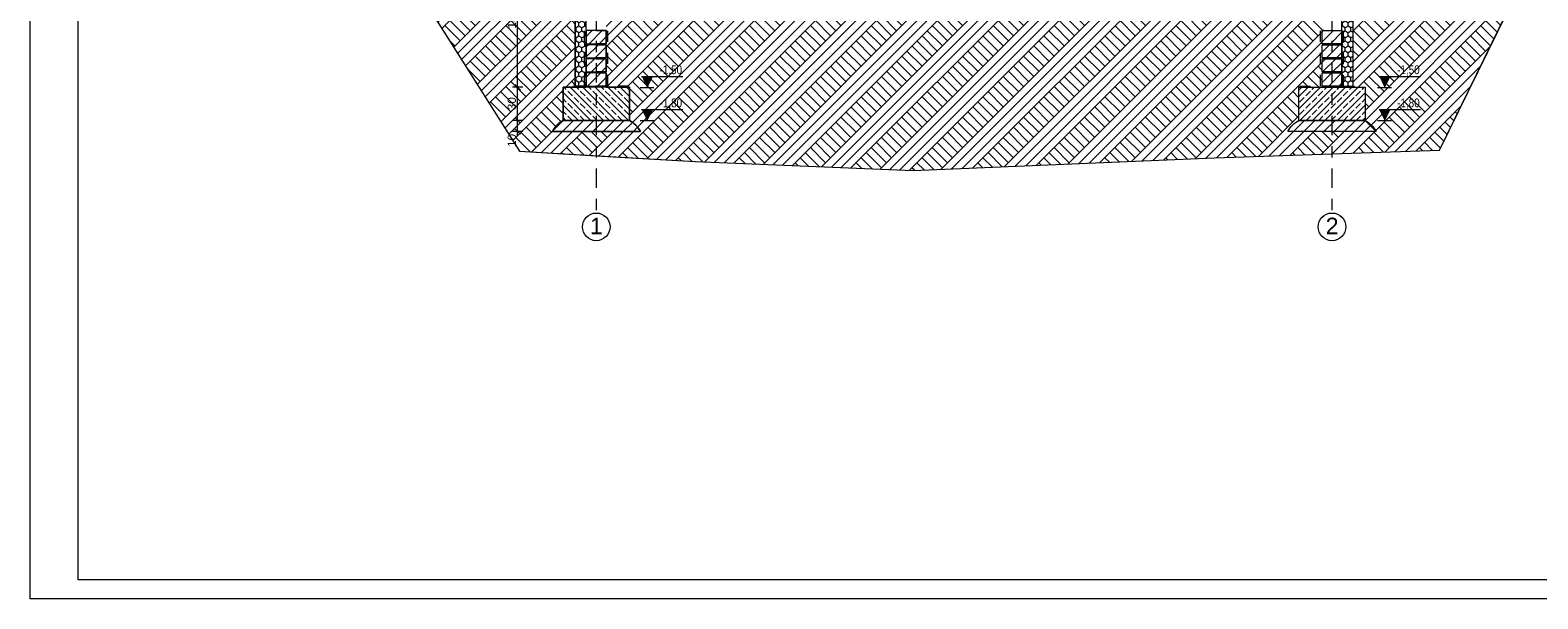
# Model space of a CAD drawing. Extents: x 5465377 to 5465550, y 5925276 to 5925338.
# Tile 152 of 182: x 5465428 to 5465442, y 5925324 to 5925329. Entities that reach past the tile are written whole.
import ezdxf

# ---------------------------------------------------------------- set-up
doc = ezdxf.new("R2010")
doc.units = 0
doc.header["$MEASUREMENT"] = 0
doc.linetypes.add('Dashed_line (2)', pattern=[0.0375, 0.025, -0.0125])
doc.linetypes.add('Kropki i Kreski', pattern=[0.335139, 0.176389, -0.088194, 0, -0.070556])
for name, color, linetype, lineweight in [('0_Nr_Pióra__141', 7, 'Continuous', 0), ('0_Nr_pióra__141_Nr_Pióra__141', 7, 'Continuous', 0), ('0_Nr_pióra__141_Nr_Pióra__142', 7, 'Continuous', 18), ('0_Nr_Pióra__142', 7, 'Continuous', 18), ('_1_Nr_pióra__1_Nr_Pióra__142', 7, 'Continuous', 18), ('_______wymiarowanie_Nr_Pióra__201', 150, 'Continuous', 0), ('_ARCH_Sciany_Nr_Pióra__141', 7, 'Continuous', 0), ('_ARCH_Sciany_Nr_Pióra__142', 7, 'Continuous', 18), ('_opisy_Nr_pióra__175_Nr_Pióra__148', 14, 'Continuous', 0), ('_opisy_Nr_pióra__2_Nr_Pióra__8', 12, 'Continuous', 35), ('EGBD03_Nr_Pióra__141', 7, 'Continuous', 0), ('tabelki_Nr_pióra__7_Nr_Pióra__141', 7, 'Continuous', 0)]:
    doc.layers.add(name, color=color, linetype=linetype, lineweight=lineweight)
doc.layers.add('_______wymiarowanie', color=7, linetype='Continuous')
doc.layers.add('EGBD03', color=7, linetype='Continuous')
doc.styles.add('GENERATED_STYLE_1', font='arial.ttf')
doc.styles.add('GENERATED_STYLE_4', font='arial.ttf')
doc.styles.add('GENERATED_STYLE_5', font='txt')
doc.dimstyles.new('GENERATED_STYLE__2', dxfattribs={"dimtxt": 0.075, "dimasz": 0.0475, "dimexe": 0.18, "dimexo": 0, "dimgap": 0.09, "dimtad": 1, "dimdec": 0, "dimlfac": 100, "dimzin": 0, "dimdsep": 46, "dimtxsty": 'GENERATED_STYLE_5', "dimblk": 'ARROWHEAD_6', "dimblk1": 'ARROWHEAD_6', "dimblk2": 'ARROWHEAD_6', "dimcen": 0.09, "dimclrd": 256, "dimclre": 256, "dimclrt": 256, "dimazin": 0, "dimtfac": 1, "dimtdec": 4, "dimtmove": 0, "dimatfit": 3, "dimfxl": 0, "dimtolj": 1, "dimtzin": 0, "dimarcsym": 0})
pattern_1 = [(90, (5464021.330723, 5925651.47357), (-0.0519615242, 0), [0.03, -0.06]), (90, (5464021.30474, 5925651.51857), (-0.0519615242, 0), [0.03, -0.06]), (150, (5464021.330723, 5925651.50357), (0.0259807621, 0.045), [0.03, -0.06]), (150, (5464021.27876, 5925651.50357), (0.0259807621, 0.045), [0.03, -0.06]), (-150, (5464021.330723, 5925651.47357), (-0.0259807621, 0.045), [0.03, -0.06]), (-150, (5464021.27876, 5925651.47357), (-0.0259807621, 0.045), [0.03, -0.06])]
pattern_2 = [(45, (5464021.33072, 5925651.47357), (-0.045961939, 0.045961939), [])]

# ---------------------------------------------------------------- blocks, each defined once
blk = doc.blocks.new('Linia_265', base_point=(5465433.412, 5925337.119))
at = {"layer": 'EGBD03_Nr_Pióra__141', "linetype": 'Kropki i Kreski'}
blk.add_line((5465433.412, 5925336.994), (5465433.412, 5925327.539), dxfattribs=at)
at = {"layer": 'EGBD03_Nr_Pióra__141', "linetype": 'Continuous'}
for centre in [(5465433.412, 5925337.119), (5465433.412, 5925327.414)]:
    blk.add_circle(centre, 0.125, dxfattribs=at)
blk = doc.blocks.new('Linia_264', base_point=(5465440.072, 5925337.119))
at = {"layer": 'EGBD03_Nr_Pióra__141', "linetype": 'Kropki i Kreski'}
blk.add_line((5465440.072, 5925336.994), (5465440.072, 5925327.539), dxfattribs=at)
at = {"layer": 'EGBD03_Nr_Pióra__141', "linetype": 'Continuous'}
for centre in [(5465440.072, 5925337.119), (5465440.072, 5925327.414)]:
    blk.add_circle(centre, 0.125, dxfattribs=at)
blk = doc.blocks.new('*D429', base_point=(5464021.331, 5925651.474))
at = {"layer": '_______wymiarowanie_Nr_Pióra__201', "linetype": 'Continuous'}
for p, q in [((5465432.747, 5925328.377), (5465432.653, 5925328.377)), ((5465432.675, 5925328.402), (5465432.725, 5925328.352)), ((5465432.675, 5925328.302), (5465432.725, 5925328.252)), ((5465432.7, 5925328.277), (5465432.7, 5925328.377)), ((5465432.747, 5925328.277), (5465432.653, 5925328.277)), ((5465432.7, 5925328.239), (5465432.7, 5925328.277))]:
    blk.add_line(p, q, dxfattribs=at)
at = {"layer": '_______wymiarowanie_Nr_Pióra__201', "insert": (5465432.61, 5925328.138), "char_height": 0.075, "attachment_point": 1, "rotation": 90, "style": 'GENERATED_STYLE_4'}
blk.add_mtext('{10}', dxfattribs=at)
blk = doc.blocks.new('ARROWHEAD_6')
at = {"linetype": 'Continuous'}
for p, q in [((0, 0), (-1, 0)), ((-0.5, -0.5), (0.5, 0.5))]:
    blk.add_line(p, q, dxfattribs=at)
blk = doc.blocks.new('*D430', base_point=(5464021.331, 5925651.474))
at = {"layer": '_______wymiarowanie_Nr_Pióra__201', "linetype": 'Continuous'}
for p, q in [((5465432.675, 5925328.702), (5465432.725, 5925328.652)), ((5465432.747, 5925328.677), (5465432.653, 5925328.677)), ((5465432.7, 5925328.377), (5465432.7, 5925328.677)), ((5465432.747, 5925328.377), (5465432.653, 5925328.377)), ((5465432.675, 5925328.402), (5465432.725, 5925328.352))]:
    blk.add_line(p, q, dxfattribs=at)
at = {"layer": '_______wymiarowanie_Nr_Pióra__201', "insert": (5465432.61, 5925328.47), "char_height": 0.075, "attachment_point": 1, "rotation": 90, "style": 'GENERATED_STYLE_4'}
blk.add_mtext('{30}', dxfattribs=at)
blk = doc.blocks.new('*D431', base_point=(5464021.331, 5925651.474))
at = {"layer": '_______wymiarowanie_Nr_Pióra__201', "linetype": 'Continuous'}
for p, q in [((5465432.747, 5925330.026), (5465432.653, 5925330.026)), ((5465432.675, 5925330.051), (5465432.725, 5925330.001)), ((5465432.7, 5925328.677), (5465432.7, 5925330.026)), ((5465432.675, 5925328.702), (5465432.725, 5925328.652)), ((5465432.747, 5925328.677), (5465432.653, 5925328.677))]:
    blk.add_line(p, q, dxfattribs=at)
at = {"layer": '_______wymiarowanie_Nr_Pióra__201', "char_height": 0.075, "attachment_point": 1, "rotation": 90, "style": 'GENERATED_STYLE_4'}
for s, insert in [('{15}', (5465432.61, 5925329.888)), ('{135}', (5465432.61, 5925329.209))]:
    blk.add_mtext(s, dxfattribs=dict(at, insert=insert))
blk = doc.blocks.new('*D432', base_point=(5464021.331, 5925651.474))
at = {"layer": '_______wymiarowanie_Nr_Pióra__201', "linetype": 'Continuous'}
for p, q in [((5465432.675, 5925330.201), (5465432.725, 5925330.151)), ((5465432.747, 5925330.176), (5465432.653, 5925330.176)), ((5465432.7, 5925330.026), (5465432.7, 5925330.176)), ((5465432.747, 5925330.026), (5465432.653, 5925330.026)), ((5465432.675, 5925330.051), (5465432.725, 5925330.001))]:
    blk.add_line(p, q, dxfattribs=at)
blk = doc.blocks.new('*D433', base_point=(5464021.331, 5925651.474))
at = {"layer": '_______wymiarowanie_Nr_Pióra__201', "linetype": 'Continuous'}
for p, q in [((5465432.747, 5925333.374), (5465432.653, 5925333.374)), ((5465432.675, 5925333.399), (5465432.725, 5925333.349)), ((5465432.7, 5925330.176), (5465432.7, 5925333.374)), ((5465432.675, 5925330.201), (5465432.725, 5925330.151)), ((5465432.747, 5925330.176), (5465432.653, 5925330.176))]:
    blk.add_line(p, q, dxfattribs=at)
at = {"layer": '_______wymiarowanie_Nr_Pióra__201', "insert": (5465432.61, 5925331.69), "char_height": 0.075, "attachment_point": 1, "rotation": 90, "style": 'GENERATED_STYLE_4'}
blk.add_mtext('{320}', dxfattribs=at)
blk = doc.blocks.new('*D434', base_point=(5464021.331, 5925651.474))
at = {"layer": '_______wymiarowanie_Nr_Pióra__201', "linetype": 'Continuous'}
for p, q in [((5465432.747, 5925336.007), (5465432.653, 5925336.007)), ((5465432.725, 5925335.982), (5465432.675, 5925336.032)), ((5465432.7, 5925336.007), (5465432.7, 5925336.044)), ((5465432.7, 5925333.374), (5465432.7, 5925336.007)), ((5465432.747, 5925333.374), (5465432.653, 5925333.374)), ((5465432.675, 5925333.399), (5465432.725, 5925333.349))]:
    blk.add_line(p, q, dxfattribs=at)
at = {"layer": '_______wymiarowanie_Nr_Pióra__201', "insert": (5465432.61, 5925334.605), "char_height": 0.075, "attachment_point": 1, "rotation": 90, "style": 'GENERATED_STYLE_4'}
blk.add_mtext('{263}', dxfattribs=at)

msp = doc.modelspace()

# ---------------------------------------------------------------- hatches: boundary and pattern name
at = {"layer": '0_Nr_Pióra__141', "linetype": 'Continuous'}
h = msp.add_hatch(dxfattribs=at)
h.set_pattern_fill('grunt', color=256, style=0, pattern_type=2)
h.set_pattern_definition([(45, (5464021.33072, 5925651.47357), (-0.137885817, 0.137885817), []), (45, (5464021.28476, 5925651.51953), (-0.27577163, 0.27577163), []), (45, (5464021.2388, 5925651.5655), (-0.27577163, 0.27577163), []), (135, (5464021.19284, 5925651.611455), (0.045961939, 0.045961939), [0.194999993, -0.194999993])])
h.paths.add_polyline_path([(5465433.222, 5925329.896), (5465431.58, 5925329.896), (5465432.716, 5925328.099), (5465433.412, 5925328.057), (5465434.306, 5925328.004), (5465436.28, 5925327.925), (5465439.01, 5925328.038), (5465440.072, 5925328.075), (5465441.044, 5925328.108), (5465441.922, 5925329.896), (5465440.262, 5925329.896), (5465440.262, 5925328.678), (5465440.372, 5925328.677), (5465440.372, 5925328.377), (5465440.472, 5925328.277), (5465440.072, 5925328.277), (5465439.672, 5925328.277, -0.135964), (5465439.772, 5925328.377), (5465439.772, 5925328.677), (5465440.072, 5925328.677), (5465440.072, 5925328.686), (5465440.072, 5925328.688), (5465439.982, 5925328.688), (5465439.982, 5925328.808), (5465440.072, 5925328.808), (5465440.072, 5925328.815), (5465439.982, 5925328.815), (5465439.982, 5925328.935), (5465440.072, 5925328.935), (5465440.072, 5925328.942), (5465439.982, 5925328.942), (5465439.982, 5925329.062), (5465440.072, 5925329.062), (5465440.072, 5925329.07), (5465439.982, 5925329.07), (5465439.982, 5925329.19), (5465440.072, 5925329.19), (5465440.072, 5925329.197), (5465439.982, 5925329.197), (5465439.982, 5925329.317), (5465440.072, 5925329.317), (5465440.072, 5925329.325), (5465439.982, 5925329.325), (5465439.982, 5925329.445), (5465440.072, 5925329.445), (5465440.072, 5925329.453), (5465439.982, 5925329.453), (5465439.982, 5925329.556), (5465439.968, 5925329.556), (5465439.772, 5925329.556), (5465435.214, 5925329.556), (5465433.712, 5925329.556), (5465433.712, 5925329.576), (5465433.517, 5925329.576), (5465433.502, 5925329.576), (5465433.502, 5925329.581), (5465433.412, 5925329.581), (5465433.412, 5925329.573), (5465433.502, 5925329.573), (5465433.502, 5925329.453), (5465433.412, 5925329.453), (5465433.412, 5925329.445), (5465433.502, 5925329.445), (5465433.502, 5925329.325), (5465433.412, 5925329.325), (5465433.412, 5925329.317), (5465433.502, 5925329.317), (5465433.502, 5925329.197), (5465433.412, 5925329.197), (5465433.412, 5925329.19), (5465433.502, 5925329.19), (5465433.502, 5925329.07), (5465433.412, 5925329.07), (5465433.412, 5925329.062), (5465433.502, 5925329.062), (5465433.502, 5925328.942), (5465433.412, 5925328.942), (5465433.412, 5925328.935), (5465433.502, 5925328.935), (5465433.502, 5925328.815), (5465433.412, 5925328.815), (5465433.412, 5925328.808), (5465433.502, 5925328.808), (5465433.502, 5925328.688), (5465433.412, 5925328.688), (5465433.412, 5925328.686), (5465433.502, 5925328.686), (5465433.502, 5925328.677), (5465433.712, 5925328.677), (5465433.712, 5925328.377, -0.135964), (5465433.812, 5925328.277), (5465433.412, 5925328.277), (5465433.012, 5925328.277), (5465433.112, 5925328.377), (5465433.112, 5925328.677), (5465433.222, 5925328.678)], flags=0)
at = {"layer": '0_Nr_pióra__141_Nr_Pióra__141', "linetype": 'Continuous'}
h = msp.add_hatch(dxfattribs=at)
h.set_pattern_fill('BETON_ZBROJONY1', color=256, style=0, pattern_type=2)
h.set_pattern_definition([(135, (5664439.54762, 6139790.7205), (0.056568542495, 0.056568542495), []), (135, (5664439.51933, 6139790.692215), (0.056568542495, 0.056568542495), [0.06, -0.02])])
h.paths.add_polyline_path([(5465433.112, 5925328.377), (5465433.712, 5925328.377), (5465433.712, 5925328.677), (5465433.112, 5925328.677)], flags=0)
h = msp.add_hatch(dxfattribs=at)
h.set_pattern_fill('BETON_ZBROJONY1', color=256, style=0, pattern_type=2)
h.set_pattern_definition([(45, (5266433.93674, 6139790.7205), (-0.056568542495, 0.056568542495), []), (45, (5266433.96503, 6139790.692215), (-0.056568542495, 0.056568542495), [0.06, -0.02])])
h.paths.add_polyline_path([(5465440.372, 5925328.377), (5465439.772, 5925328.377), (5465439.772, 5925328.677), (5465440.372, 5925328.677)], flags=0)
at = {"layer": '_ARCH_Sciany_Nr_Pióra__141', "linetype": 'Continuous'}
h = msp.add_hatch(dxfattribs=at)
h.set_pattern_fill('Styropian2', color=256, style=0, pattern_type=2)
h.set_pattern_definition(pattern_1)
h.paths.add_polyline_path([(5465433.322, 5925330.177), (5465433.222, 5925330.177), (5465433.222, 5925328.678), (5465433.322, 5925328.678), (5465433.322, 5925330.152)], flags=0)
h = msp.add_hatch(dxfattribs=at)
h.set_pattern_fill('Styropian2', color=256, style=0, pattern_type=2)
h.set_pattern_definition(pattern_1)
h.paths.add_polyline_path([(5465440.162, 5925330.177), (5465440.262, 5925330.177), (5465440.262, 5925328.678), (5465440.162, 5925328.678), (5465440.162, 5925330.152)], flags=0)
h = msp.add_hatch(dxfattribs=at)
h.set_pattern_fill('cegła_zwykła', color=256, style=0, pattern_type=2)
h.set_pattern_definition(pattern_2)
h.paths.add_polyline_path([(5465433.322, 5925329.19), (5465433.322, 5925329.07), (5465433.502, 5925329.07), (5465433.502, 5925329.19)], flags=0)
h = msp.add_hatch(dxfattribs=at)
h.set_pattern_fill('cegła_zwykła', color=256, style=0, pattern_type=2)
h.set_pattern_definition(pattern_2)
h.paths.add_polyline_path([(5465440.162, 5925329.19), (5465440.162, 5925329.07), (5465439.982, 5925329.07), (5465439.982, 5925329.19)], flags=0)
h = msp.add_hatch(dxfattribs=at)
h.set_pattern_fill('cegła_zwykła', color=256, style=0, pattern_type=2)
h.set_pattern_definition(pattern_2)
h.paths.add_polyline_path([(5465433.322, 5925329.062), (5465433.322, 5925328.942), (5465433.502, 5925328.942), (5465433.502, 5925329.062)], flags=0)
h = msp.add_hatch(dxfattribs=at)
h.set_pattern_fill('cegła_zwykła', color=256, style=0, pattern_type=2)
h.set_pattern_definition(pattern_2)
h.paths.add_polyline_path([(5465440.162, 5925329.062), (5465440.162, 5925328.942), (5465439.982, 5925328.942), (5465439.982, 5925329.062)], flags=0)
h = msp.add_hatch(dxfattribs=at)
h.set_pattern_fill('cegła_zwykła', color=256, style=0, pattern_type=2)
h.set_pattern_definition(pattern_2)
h.paths.add_polyline_path([(5465433.322, 5925328.935), (5465433.322, 5925328.815), (5465433.502, 5925328.815), (5465433.502, 5925328.935)], flags=0)
h = msp.add_hatch(dxfattribs=at)
h.set_pattern_fill('cegła_zwykła', color=256, style=0, pattern_type=2)
h.set_pattern_definition(pattern_2)
h.paths.add_polyline_path([(5465440.162, 5925328.935), (5465440.162, 5925328.815), (5465439.982, 5925328.815), (5465439.982, 5925328.935)], flags=0)
h = msp.add_hatch(dxfattribs=at)
h.set_pattern_fill('cegła_zwykła', color=256, style=0, pattern_type=2)
h.set_pattern_definition(pattern_2)
h.paths.add_polyline_path([(5465433.322, 5925328.808), (5465433.322, 5925328.688), (5465433.502, 5925328.688), (5465433.502, 5925328.808)], flags=0)
h = msp.add_hatch(dxfattribs=at)
h.set_pattern_fill('cegła_zwykła', color=256, style=0, pattern_type=2)
h.set_pattern_definition(pattern_2)
h.paths.add_polyline_path([(5465440.162, 5925328.808), (5465440.162, 5925328.688), (5465439.982, 5925328.688), (5465439.982, 5925328.808)], flags=0)
h = msp.add_hatch(dxfattribs=at)
h.set_pattern_fill('cegła_zwykła', color=256, style=0, pattern_type=2)
h.set_pattern_definition(pattern_2)
h.paths.add_polyline_path([(5465433.012, 5925328.277), (5465433.088, 5925328.277), (5465433.096, 5925328.277), (5465433.412, 5925328.277), (5465433.812, 5925328.277, 0.135965), (5465433.712, 5925328.377), (5465433.412, 5925328.377), (5465433.112, 5925328.377, 0.135965)], flags=0)
h = msp.add_hatch(dxfattribs=at)
h.set_pattern_fill('cegła_zwykła', color=256, style=0, pattern_type=2)
h.set_pattern_definition(pattern_2)
h.paths.add_polyline_path([(5465440.472, 5925328.277), (5465440.396, 5925328.277), (5465440.389, 5925328.277), (5465440.072, 5925328.277), (5465439.672, 5925328.277, -0.135965), (5465439.772, 5925328.377), (5465440.072, 5925328.377), (5465440.372, 5925328.377, -0.135965)], flags=0)
at = {"layer": '_opisy_Nr_pióra__2_Nr_Pióra__8', "linetype": 'Continuous'}
for points in [[(5465433.871, 5925328.676), (5465433.92, 5925328.775), (5465433.823, 5925328.775)], [(5465440.548, 5925328.676), (5465440.597, 5925328.775), (5465440.499, 5925328.775)], [(5465433.871, 5925328.376), (5465433.92, 5925328.475), (5465433.823, 5925328.475)], [(5465440.548, 5925328.376), (5465440.597, 5925328.475), (5465440.499, 5925328.475)]]:
    msp.add_hatch(color=256, dxfattribs=at).paths.add_polyline_path(points, flags=0)

# ---------------------------------------------------------------- linework, layer by layer
at = {"layer": '0_Nr_Pióra__141', "linetype": 'Continuous', "flags": 128}
for points in [[(5465428.287, 5925338.451), (5465448.766, 5925338.451), (5465448.766, 5925324.05), (5465428.287, 5925324.05)], [(5465428.723, 5925338.298), (5465448.612, 5925338.298), (5465448.612, 5925324.222), (5465428.723, 5925324.222)]]:
    msp.add_lwpolyline(points, close=True, dxfattribs=at)
at = {"layer": '0_Nr_pióra__141_Nr_Pióra__142', "linetype": 'Continuous', "flags": 128}
for points in [[(5465433.112, 5925328.377), (5465433.712, 5925328.377), (5465433.712, 5925328.677), (5465433.112, 5925328.677)], [(5465440.372, 5925328.377), (5465439.772, 5925328.377), (5465439.772, 5925328.677), (5465440.372, 5925328.677)]]:
    msp.add_lwpolyline(points, close=True, dxfattribs=at)
at = {"layer": '0_Nr_Pióra__142', "linetype": 'Continuous'}
for p, q in [((5465431.58, 5925329.896), (5465432.716, 5925328.099)), ((5465441.044, 5925328.108), (5465441.922, 5925329.896)), ((5465432.716, 5925328.099), (5465434.306, 5925328.004)), ((5465436.28, 5925327.925), (5465439.01, 5925328.038)), ((5465439.01, 5925328.038), (5465441.044, 5925328.108)), ((5465434.306, 5925328.004), (5465436.28, 5925327.925))]:
    msp.add_line(p, q, dxfattribs=at)
at = {"layer": '0_Nr_Pióra__142', "linetype": 'Continuous', "flags": 128}
msp.add_lwpolyline([(5465431.58, 5925329.896), (5465432.716, 5925328.099), (5465433.412, 5925328.057), (5465434.306, 5925328.004), (5465436.28, 5925327.925), (5465439.01, 5925328.038), (5465440.072, 5925328.075), (5465441.044, 5925328.108), (5465441.922, 5925329.896)], dxfattribs=at)
for points in [[(5465433.412, 5925329.197), (5465433.412, 5925329.19), (5465433.502, 5925329.19), (5465433.502, 5925329.07), (5465433.412, 5925329.07), (5465433.412, 5925329.062), (5465433.502, 5925329.062), (5465433.502, 5925328.942), (5465433.412, 5925328.942), (5465433.412, 5925328.935), (5465433.502, 5925328.935), (5465433.502, 5925328.815), (5465433.412, 5925328.815), (5465433.412, 5925328.808), (5465433.502, 5925328.808), (5465433.502, 5925328.688), (5465433.412, 5925328.688), (5465433.412, 5925328.686), (5465433.502, 5925328.686), (5465433.502, 5925328.677), (5465433.712, 5925328.677), (5465433.712, 5925328.377, -0.135964), (5465433.812, 5925328.277), (5465433.412, 5925328.277), (5465433.012, 5925328.277), (5465433.112, 5925328.377), (5465433.112, 5925328.677), (5465433.222, 5925328.678), (5465433.222, 5925329.896)], [(5465440.262, 5925329.896), (5465440.262, 5925328.678), (5465440.372, 5925328.677), (5465440.372, 5925328.377), (5465440.472, 5925328.277), (5465440.072, 5925328.277), (5465439.672, 5925328.277, -0.135964), (5465439.772, 5925328.377), (5465439.772, 5925328.677), (5465440.072, 5925328.677), (5465440.072, 5925328.686), (5465440.072, 5925328.688), (5465439.982, 5925328.688), (5465439.982, 5925328.808), (5465440.072, 5925328.808), (5465440.072, 5925328.815), (5465439.982, 5925328.815), (5465439.982, 5925328.935), (5465440.072, 5925328.935), (5465440.072, 5925328.942), (5465439.982, 5925328.942), (5465439.982, 5925329.062), (5465440.072, 5925329.062), (5465440.072, 5925329.07), (5465439.982, 5925329.07), (5465439.982, 5925329.19), (5465440.072, 5925329.19), (5465440.072, 5925329.197)]]:
    msp.add_lwpolyline(points, format="xyb", dxfattribs=at)
at = {"layer": '_1_Nr_pióra__1_Nr_Pióra__142', "linetype": 'Dashed_line (2)'}
for p, q in [((5465433.307, 5925328.686), (5465433.307, 5925330.177)), ((5465440.177, 5925328.686), (5465440.177, 5925330.177)), ((5465433.517, 5925328.688), (5465433.517, 5925329.957)), ((5465439.968, 5925328.688), (5465439.968, 5925329.957)), ((5465433.707, 5925328.686), (5465433.111, 5925328.686)), ((5465439.777, 5925328.686), (5465440.373, 5925328.686))]:
    msp.add_line(p, q, dxfattribs=at)
at = {"layer": '_ARCH_Sciany_Nr_Pióra__141', "linetype": 'Continuous', "flags": 128}
for points in [[(5465433.322, 5925330.177), (5465433.222, 5925330.177), (5465433.222, 5925328.678), (5465433.322, 5925328.678), (5465433.322, 5925330.152)], [(5465440.162, 5925330.177), (5465440.262, 5925330.177), (5465440.262, 5925328.678), (5465440.162, 5925328.678), (5465440.162, 5925330.152)]]:
    msp.add_lwpolyline(points, close=True, dxfattribs=at)
at = {"layer": '_ARCH_Sciany_Nr_Pióra__142', "linetype": 'Continuous', "flags": 128}
for points in [[(5465433.322, 5925329.19), (5465433.322, 5925329.07), (5465433.502, 5925329.07), (5465433.502, 5925329.19)], [(5465440.162, 5925329.19), (5465440.162, 5925329.07), (5465439.982, 5925329.07), (5465439.982, 5925329.19)], [(5465433.322, 5925329.062), (5465433.322, 5925328.942), (5465433.502, 5925328.942), (5465433.502, 5925329.062)], [(5465440.162, 5925329.062), (5465440.162, 5925328.942), (5465439.982, 5925328.942), (5465439.982, 5925329.062)], [(5465433.322, 5925328.935), (5465433.322, 5925328.815), (5465433.502, 5925328.815), (5465433.502, 5925328.935)], [(5465440.162, 5925328.935), (5465440.162, 5925328.815), (5465439.982, 5925328.815), (5465439.982, 5925328.935)], [(5465433.322, 5925328.808), (5465433.322, 5925328.688), (5465433.502, 5925328.688), (5465433.502, 5925328.808)], [(5465440.162, 5925328.808), (5465440.162, 5925328.688), (5465439.982, 5925328.688), (5465439.982, 5925328.808)]]:
    msp.add_lwpolyline(points, close=True, dxfattribs=at)
for points in [[(5465433.012, 5925328.277), (5465433.088, 5925328.277), (5465433.096, 5925328.277), (5465433.412, 5925328.277), (5465433.812, 5925328.277, 0.135965), (5465433.712, 5925328.377), (5465433.412, 5925328.377), (5465433.112, 5925328.377, 0.135965)], [(5465440.472, 5925328.277), (5465440.396, 5925328.277), (5465440.389, 5925328.277), (5465440.072, 5925328.277), (5465439.672, 5925328.277, -0.135965), (5465439.772, 5925328.377), (5465440.072, 5925328.377), (5465440.372, 5925328.377, -0.135965)]]:
    msp.add_lwpolyline(points, format="xyb", close=True, dxfattribs=at)
at = {"layer": '_opisy_Nr_pióra__175_Nr_Pióra__148', "linetype": 'Continuous'}
for p, q in [((5465433.823, 5925328.775), (5465434.196, 5925328.775)), ((5465433.871, 5925328.676), (5465433.92, 5925328.775)), ((5465440.499, 5925328.775), (5465440.873, 5925328.775)), ((5465440.548, 5925328.676), (5465440.597, 5925328.775)), ((5465433.809, 5925328.676), (5465433.934, 5925328.676)), ((5465440.485, 5925328.676), (5465440.611, 5925328.676)), ((5465433.823, 5925328.475), (5465434.196, 5925328.475)), ((5465433.871, 5925328.376), (5465433.92, 5925328.475)), ((5465440.499, 5925328.475), (5465440.873, 5925328.475)), ((5465440.548, 5925328.376), (5465440.597, 5925328.475)), ((5465433.809, 5925328.376), (5465433.934, 5925328.376)), ((5465440.485, 5925328.376), (5465440.611, 5925328.376))]:
    msp.add_line(p, q, dxfattribs=at)

# ---------------------------------------------------------------- block references
at = {"layer": 'EGBD03', "linetype": 'Kropki i Kreski'}
for name, p in [('Linia_265', (5465433.412, 5925337.119)), ('Linia_264', (5465440.072, 5925337.119))]:
    msp.add_blockref(name, p, dxfattribs=at)

# ---------------------------------------------------------------- texts
at = {"layer": '_opisy_Nr_pióra__2_Nr_Pióra__8', "linetype": 'Continuous', "char_height": 0.08, "attachment_point": 5, "style": 'GENERATED_STYLE_4'}
for s, insert in [('{\\W0.800000x;-1,50}', (5465434.087, 5925328.828)), ('{\\W0.800000x;-1,50}', (5465440.764, 5925328.828)), ('{\\W0.800000x;-1,80}', (5465434.087, 5925328.528)), ('{\\W0.800000x;-1,80}', (5465440.764, 5925328.528))]:
    msp.add_mtext(s, dxfattribs=dict(at, insert=insert))
at = {"layer": 'tabelki_Nr_pióra__7_Nr_Pióra__141', "linetype": 'Continuous', "char_height": 0.15, "attachment_point": 7, "style": 'GENERATED_STYLE_1'}
for s, insert in [('{1}', (5465433.355, 5925327.347)), ('{2}', (5465440.015, 5925327.347))]:
    msp.add_mtext(s, dxfattribs=dict(at, insert=insert))

# ---------------------------------------------------------------- dimensions: what is measured, and where the dimension line sits
at = {"layer": '_______wymiarowanie', "linetype": 'Continuous'}
for p1, p2, picture, middle in [((5465433.118, 5925333.374), (5465436.742, 5925336.007), '*D434', (5465432.648, 5925334.69)), ((5465433.112, 5925330.176), (5465433.118, 5925333.374), '*D433', (5465432.648, 5925331.775)), ((5465433.222, 5925330.026), (5465433.112, 5925330.176), '*D432', (5465432.648, 5925329.945)), ((5465433.112, 5925328.677), (5465433.222, 5925330.026), '*D431', (5465432.648, 5925329.295)), ((5465433.112, 5925328.377), (5465433.112, 5925328.677), '*D430', (5465432.648, 5925328.527)), ((5465433.012, 5925328.277), (5465433.112, 5925328.377), '*D429', (5465432.648, 5925328.195))]:
    dim = msp.add_linear_dim(base=(5465432.7, 5925328.277), p1=p1, p2=p2, angle=90, dimstyle='GENERATED_STYLE__2', dxfattribs=at)
    dim.commit()
    dim.dimension.update_dxf_attribs({"geometry": picture, "text_midpoint": middle})

doc.saveas('drawing.dxf')
